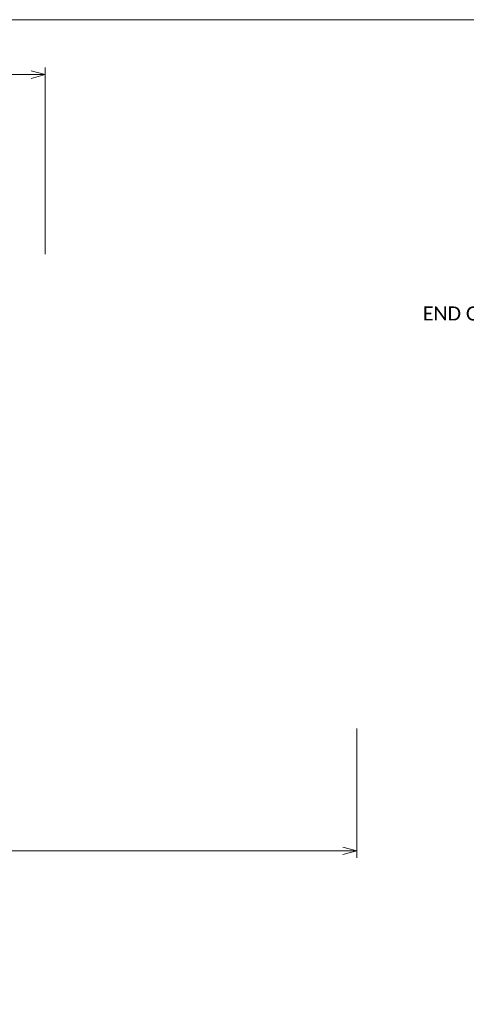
# Model space of a CAD drawing. Extents: x -241 to 956, y -254 to 252.
# Tile 11 of 14: x 175 to 223, y 146 to 252. Entities that reach past the tile are written whole.
import ezdxf
from ezdxf import colors
from ezdxf.entities.mleader import LeaderData, LeaderLine
from ezdxf.enums import TextEntityAlignment as Align
from ezdxf.math import Vec2, Vec3

# ---------------------------------------------------------------- set-up
doc = ezdxf.new("R2010")
doc.units = 0
doc.header["$MEASUREMENT"] = 0
doc.layers.add('B_ANNO_DIM', color=7, linetype='Continuous', lineweight=18)
doc.layers.add('B_ANNO_TEXT', color=7, linetype='Continuous', lineweight=18)
doc.layers.add('B_ANNO_NOPLOT', color=47, linetype='Continuous', lineweight=18, plot=False)
doc.styles.add('Annotative', font='calibri.ttf', dxfattribs={"height": 0.0625})
doc.dimstyles.new('Annotative', dxfattribs={"dimscale": 0, "dimtxt": 0.0625, "dimasz": 0.0625, "dimexe": 0.03125, "dimexo": 0.03125, "dimgap": 0.03125, "dimtad": 1, "dimdec": 3, "dimzin": 3, "dimdsep": 46, "dimlunit": 4, "dimtxsty": 'Annotative', "dimblk": 'OPEN30', "dimcen": 0.03125, "dimclrd": 256, "dimclre": 256, "dimclrt": 256, "dimaunit": 1, "dimadec": 0, "dimazin": 0, "dimtfac": 0.75, "dimtdec": 3, "dimtofl": 0, "dimtmove": 0, "dimatfit": 3, "dimldrblk": 'OPEN30', "dimfxl": 1, "dimtfill": 1, "dimfrac": 1, "dimtolj": 1, "dimtzin": 0, "dimlwd": -1, "dimlwe": -1, "dimarcsym": 0})

# ---------------------------------------------------------------- blocks, each defined once
blk = doc.blocks.new('_Open30')
at = {"color": 0, "linetype": 'ByBlock', "lineweight": -2}
for p, q in [((-1, 0.268), (0, 0)), ((0, 0), (-1, -0.268)), ((0, 0), (-1, 0))]:
    blk.add_line(p, q, dxfattribs=at)
blk = doc.blocks.new('*U386')
at = {"layer": 'B_ANNO_NOPLOT', "flags": 128}
blk.add_lwpolyline([(0, 0), (0, 252.0001), (323.9278, 252.0001), (323.9278, 238.8553), (378.0002, 238.8553), (378.0002, 40.4996), (316.5709, 40.4996), (316.5709, 0)], close=True, dxfattribs=at)
blk = doc.blocks.new('*D149')
at = {"layer": 'B_ANNO_DIM', "transparency": 16777216}
for p, q in [((19.34, 175.98), (19.34, 162.12)), ((210.83, 175.99), (210.83, 162.12)), ((20.84, 162.87), (209.33, 162.87))]:
    blk.add_line(p, q, dxfattribs=at)
at = {"layer": 'Defpoints', "color": 0, "transparency": 16777216}
for p in [(19.34, 176.73), (210.83, 176.74), (210.83, 162.87)]:
    blk.add_point(p, dxfattribs=at)
at = {"layer": 'B_ANNO_DIM', "transparency": 16777216, "xscale": 1.5, "yscale": 1.5, "zscale": 1.5}
for p, rotation in [((19.34, 162.87), 180.0011220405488), ((210.83, 162.87), 0.001122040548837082)]:
    blk.add_blockref('_Open30', p, dxfattribs=dict(at, rotation=rotation))
at = {"layer": 'B_ANNO_DIM', "transparency": 16777216, "insert": (115.08, 164.39), "char_height": 1.5, "attachment_point": 5, "rotation": 0.0011, "style": 'Annotative', "bg_fill": 3, "box_fill_scale": 1.25, "bg_fill_color": 256, "bg_fill_true_color": 13158600, "bg_fill_transparency": 0}
blk.add_mtext('\\A1;GIRDER LENGTH = "L"', dxfattribs=at)
blk = doc.blocks.new('*D104')
at = {"layer": 'B_ANNO_DIM', "transparency": 16777216}
for p, q in [((55.04, 227.34), (55.04, 246.86)), ((56.54, 246.11), (175.88, 246.11)), ((177.38, 226.85), (177.38, 246.86))]:
    blk.add_line(p, q, dxfattribs=at)
at = {"layer": 'Defpoints', "color": 0, "transparency": 16777216}
for p in [(177.38, 246.11), (55.04, 226.59), (177.38, 226.1)]:
    blk.add_point(p, dxfattribs=at)
at = {"layer": 'B_ANNO_DIM', "transparency": 16777216, "xscale": 1.5, "yscale": 1.5, "zscale": 1.5, "rotation": 180}
blk.add_blockref('_Open30', (55.04, 246.11), dxfattribs=at)
at = {"layer": 'B_ANNO_DIM', "transparency": 16777216, "xscale": 1.5, "yscale": 1.5, "zscale": 1.5}
blk.add_blockref('_Open30', (177.38, 246.11), dxfattribs=at)
blk = doc.blocks.new('*U366')
at = {"layer": 'B_ANNO_NOPLOT', "flags": 128}
blk.add_lwpolyline([(0, 0), (0, 252), (323.93, 252), (323.93, 238.86), (378, 238.86), (378, 40.5), (316.57, 40.5), (316.57, 0)], close=True, dxfattribs=at)
blk = doc.blocks.new('*U494')
at = {"layer": 'B_ANNO_NOPLOT', "flags": 128}
blk.add_lwpolyline([(0, 0), (0, 252.0001), (323.9278, 252.0001), (323.9278, 238.8553), (378.0002, 238.8553), (378.0002, 40.4996), (316.5709, 40.4996), (316.5709, 0)], close=True, dxfattribs=at)
at = {"layer": 'B_ANNO_DIM', "style": 'Annotative'}
for tag, p in [('BN10', (256.3849, 212.9797)), ('BN12', (256.3849, 209.5003))]:
    blk.add_attdef(tag, p, '', height=1.5, dxfattribs=at)
at = {"layer": 'B_ANNO_TEXT', "style": 'Annotative'}
blk.add_attdef('BN11', text='', height=1.5, rotation=90, dxfattribs=at).set_placement((252.9908, 189.6537), align=Align.TOP_CENTER)
at = {"layer": 'B_ANNO_DIM'}
ml = blk.add_multileader_mtext('Standard', dxfattribs=at)
ml.set_content('END OF GIRDERS', color=256, style='Annotative')
ml.set_leader_properties(color=256, linetype='ByLayer', lineweight=-1)
ml.set_arrow_properties(name='OPEN30')
ml.build(insert=Vec2(0, 0))
ml.multileader.update_dxf_attribs({"dogleg_length": 0.0625, "arrow_head_size": 1.5, "scale": 24})
ctx = ml.context
ctx.base_point, ctx.scale, ctx.char_height, ctx.arrow_head_size, ctx.landing_gap_size, ctx.plane_origin = Vec3(217.1621, 220.4814), 24, 1.5, 1.5, 0.75, Vec3(243.6199, 215.6458)
notes = []
notes.append((ctx, [(0, (1, 1, 0), (236.076, 220.4814), (-1, 0), 1.5, [(1, [(242.192, 220.4814), (236.076, 220.4814), (244.442, 220.4814)], 0, [])])]))
ctx.mtext.insert, ctx.mtext.flow_direction = Vec3(217.9121, 221.2424), 5
for ctx, leaders in notes:
    for number, flags, end, landing, length, lines in leaders:
        leader = LeaderData()
        leader.index, (leader.has_last_leader_line, leader.has_dogleg_vector, leader.attachment_direction) = number, flags
        leader.last_leader_point, leader.dogleg_vector, leader.dogleg_length = Vec3(end), Vec3(landing), length
        for number, points, colour, breaks in lines:
            line = LeaderLine()
            line.index, line.vertices, line.color, line.breaks = number, Vec3.list(points), colors.encode_raw_color(colour), breaks
            leader.lines.append(line)
        ctx.leaders.append(leader)
blk = doc.blocks.new('INS_G70_BASE')
at = {"layer": 'B_ANNO_TEXT', "style": 'Annotative'}
for tag, p in [('SPA', (116.3273, 245.8699)), ('T#S', (186.4808, 119.9078)), ('TP', (194.5772, 119.8974))]:
    blk.add_attdef(tag, text='', height=1.5, dxfattribs=at).set_placement(p, align=Align.TOP_CENTER)
for tag, p in [('B#', (163.3635, 149.2357)), ('LAP', (195.9004, 149.231)), ('HAU', (332.9685, 47.7258))]:
    blk.add_attdef(tag, p, '', height=1.5, dxfattribs=at)
blk.add_attdef('DECK', text='', height=1.5, rotation=90, dxfattribs=at).set_placement((293.3389, 111.2828), align=Align.TOP_CENTER)
at = {"layer": 'B_ANNO_DIM'}
dim = blk.add_linear_dim(base=(177.3762, 246.1102), p1=(55.0445, 226.5875), p2=(177.3762, 226.0998), text=' ', dimstyle='Annotative', override={"dimtfill": 0}, dxfattribs=at)
dim.commit()
dim.dimension.update_dxf_attribs({"geometry": '*D104', "text_midpoint": (116.2104, 246.1102)})
dim = blk.add_aligned_dim(p1=(19.3366, 176.7345), p2=(210.8262, 176.7382), distance=-13.8648, text='GIRDER LENGTH = "L"', dimstyle='Annotative', dxfattribs=at)
dim.commit()
dim.dimension.update_dxf_attribs({"geometry": '*D149', "text_midpoint": (115.0817, 164.3889)})

msp = doc.modelspace()

# ---------------------------------------------------------------- block references
msp.add_blockref('*U494', (0, 0))

# ---------------------------------------------------------------- next in the draw order: block references
msp.add_blockref('*U386', (0, 0))

# ---------------------------------------------------------------- next in the draw order: block references
msp.add_blockref('INS_G70_BASE', (0, 0))

# ---------------------------------------------------------------- next in the draw order: block references
msp.add_blockref('*U366', (0, 0))

doc.saveas('drawing.dxf')
